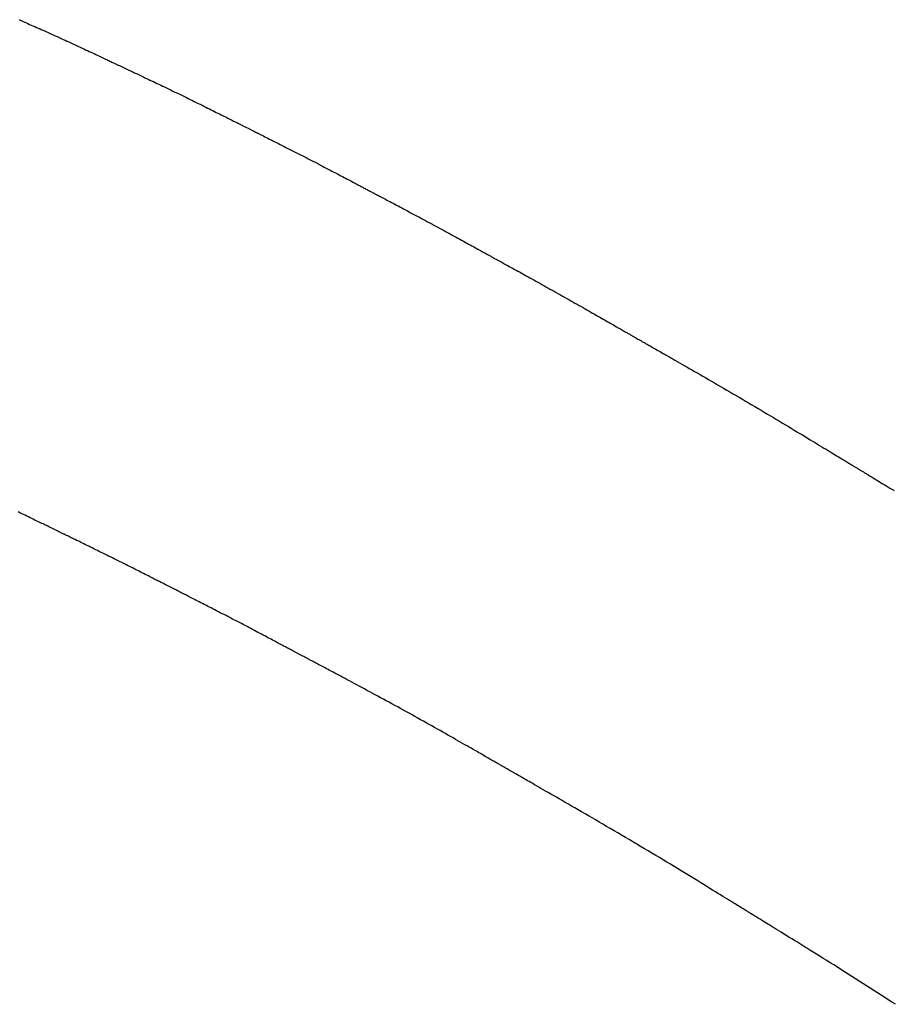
# Model space of a CAD drawing. Header units: millimetres. Extents: x -4577 to 1032787, y -66234 to 201209.
# Tile 109 of 256: x 3769.71 to 3771.11, y -8936.66 to -8935.09. Entities that reach past the tile are written whole.
import ezdxf

# ---------------------------------------------------------------- set-up
doc = ezdxf.new("R2010")
doc.units = ezdxf.units.MM
doc.linetypes.add('510_5_2OG_ELT_1004$0$11-07-22_DS_2OG$0$AUSGEZOGEN', pattern=[0])
doc.layers.add('510_5_2OG_ELT_1004$0$11-07-22_DS_2OG$0$EBENE_1', color=8, linetype='510_5_2OG_ELT_1004$0$11-07-22_DS_2OG$0$AUSGEZOGEN')

# ---------------------------------------------------------------- blocks, each defined once
blk = doc.blocks.new('510_5_2OG_ELT_1004')
at = {"layer": '510_5_2OG_ELT_1004$0$11-07-22_DS_2OG$0$EBENE_1'}
for points in [[(3769.7126, -8935.0434), (3769.7148, -8935.0443), (3769.7171, -8935.0453), (3769.7194, -8935.0463), (3769.7218, -8935.0474), (3769.7243, -8935.0485), (3769.7269, -8935.0496), (3769.7295, -8935.0508), (3769.7321, -8935.0519), (3769.7348, -8935.0532), (3769.7376, -8935.0544), (3769.7404, -8935.0556), (3769.7433, -8935.0569), (3769.7462, -8935.0582), (3769.7491, -8935.0595), (3769.7521, -8935.0608), (3769.7551, -8935.0621), (3769.7581, -8935.0635), (3769.7611, -8935.0649), (3769.7642, -8935.0662), (3769.7673, -8935.0676), (3769.7704, -8935.069), (3769.7735, -8935.0704), (3769.7766, -8935.0718), (3769.7797, -8935.0732), (3769.7828, -8935.0747), (3769.7859, -8935.0761), (3769.789, -8935.0775), (3769.7921, -8935.0789), (3769.7952, -8935.0803), (3769.7982, -8935.0817), (3769.8012, -8935.0831), (3769.8043, -8935.0845), (3769.8072, -8935.0859), (3769.8102, -8935.0872), (3769.8131, -8935.0886), (3769.816, -8935.0899), (3769.8188, -8935.0913), (3769.8216, -8935.0926), (3769.8243, -8935.0938), (3769.827, -8935.0951), (3769.8297, -8935.0963), (3769.8322, -8935.0975), (3769.8348, -8935.0987), (3769.8372, -8935.0999), (3769.8396, -8935.101), (3769.8419, -8935.1021), (3769.8441, -8935.1031), (3769.8463, -8935.1041), (3769.8484, -8935.1051), (3769.8504, -8935.1061), (3769.8523, -8935.107), (3769.8541, -8935.1078), (3769.8558, -8935.1086), (3769.8575, -8935.1094), (3769.859, -8935.1101), (3769.8604, -8935.1108), (3769.8618, -8935.1114), (3769.863, -8935.112), (3769.8642, -8935.1126), (3769.8652, -8935.1131), (3769.8662, -8935.1135), (3769.868, -8935.1144), (3769.8695, -8935.1151), (3769.8707, -8935.1156), (3769.8725, -8935.1165), (3769.8739, -8935.1171), (3769.8758, -8935.118), (3769.877, -8935.1186), (3769.878, -8935.1191), (3769.8791, -8935.1196), (3769.8805, -8935.1203), (3769.8822, -8935.1211), (3769.8831, -8935.1215), (3769.8842, -8935.122), (3769.8853, -8935.1225), (3769.8865, -8935.1231), (3769.8878, -8935.1237), (3769.8892, -8935.1244), (3769.8907, -8935.1251), (3769.8922, -8935.1258), (3769.8939, -8935.1266), (3769.8957, -8935.1275), (3769.8976, -8935.1284), (3769.8996, -8935.1293), (3769.9017, -8935.1303), (3769.9039, -8935.1313), (3769.9061, -8935.1324), (3769.9084, -8935.1335), (3769.9109, -8935.1346), (3769.9133, -8935.1358), (3769.9159, -8935.137), (3769.9185, -8935.1382), (3769.9212, -8935.1395), (3769.9239, -8935.1408), (3769.9267, -8935.1421), (3769.9296, -8935.1435), (3769.9324, -8935.1449), (3769.9354, -8935.1463), (3769.9384, -8935.1477), (3769.9414, -8935.1491), (3769.9444, -8935.1506), (3769.9475, -8935.1521), (3769.9506, -8935.1536), (3769.9538, -8935.1551), (3769.9569, -8935.1566), (3769.9601, -8935.1581), (3769.9633, -8935.1597), (3769.9665, -8935.1612), (3769.9697, -8935.1628), (3769.9729, -8935.1643), (3769.9761, -8935.1659), (3769.9793, -8935.1674), (3769.9824, -8935.169), (3769.9856, -8935.1706), (3769.9888, -8935.1721), (3769.9919, -8935.1737), (3769.995, -8935.1752), (3769.9981, -8935.1767), (3770.0012, -8935.1782), (3770.0042, -8935.1797), (3770.0072, -8935.1812), (3770.0102, -8935.1827), (3770.0131, -8935.1841), (3770.016, -8935.1855), (3770.0188, -8935.187), (3770.0216, -8935.1883), (3770.0243, -8935.1897), (3770.0269, -8935.191), (3770.0295, -8935.1923), (3770.032, -8935.1936), (3770.0345, -8935.1948), (3770.0369, -8935.196), (3770.0392, -8935.1971), (3770.0414, -8935.1982), (3770.0435, -8935.1993), (3770.0456, -8935.2003), (3770.0475, -8935.2013), (3770.0494, -8935.2023), (3770.0512, -8935.2031), (3770.0528, -8935.204), (3770.0544, -8935.2048), (3770.0559, -8935.2055), (3770.0572, -8935.2062), (3770.0585, -8935.2068), (3770.0597, -8935.2074), (3770.0608, -8935.208), (3770.0618, -8935.2085), (3770.0636, -8935.2094), (3770.0651, -8935.2101), (3770.0663, -8935.2107), (3770.0681, -8935.2116), (3770.0695, -8935.2123), (3770.0715, -8935.2133), (3770.0729, -8935.214), (3770.0739, -8935.2146), (3770.0752, -8935.2152), (3770.0776, -8935.2164), (3770.0786, -8935.2169), (3770.0796, -8935.2174), (3770.0808, -8935.218), (3770.082, -8935.2186), (3770.0833, -8935.2193), (3770.0847, -8935.22), (3770.0862, -8935.2207), (3770.0878, -8935.2215), (3770.0896, -8935.2224), (3770.0914, -8935.2233), (3770.0933, -8935.2243), (3770.0954, -8935.2253), (3770.0975, -8935.2264), (3770.0997, -8935.2275), (3770.102, -8935.2286), (3770.1044, -8935.2298), (3770.1068, -8935.2311), (3770.1093, -8935.2323), (3770.1119, -8935.2336), (3770.1146, -8935.235), (3770.1173, -8935.2364), (3770.1201, -8935.2378), (3770.123, -8935.2392), (3770.1259, -8935.2407), (3770.1289, -8935.2422), (3770.1319, -8935.2437), (3770.1349, -8935.2453), (3770.138, -8935.2468), (3770.1411, -8935.2484), (3770.1442, -8935.25), (3770.1474, -8935.2516), (3770.1506, -8935.2533), (3770.1538, -8935.2549), (3770.1571, -8935.2566), (3770.1603, -8935.2582), (3770.1636, -8935.2599), (3770.1669, -8935.2616), (3770.1701, -8935.2632), (3770.1734, -8935.2649), (3770.1767, -8935.2666), (3770.1799, -8935.2683), (3770.1832, -8935.27), (3770.1864, -8935.2717), (3770.1896, -8935.2733), (3770.1928, -8935.275), (3770.196, -8935.2766), (3770.1991, -8935.2782), (3770.2022, -8935.2799), (3770.2053, -8935.2815), (3770.2083, -8935.283), (3770.2113, -8935.2846), (3770.2142, -8935.2861), (3770.2171, -8935.2876), (3770.2199, -8935.2891), (3770.2227, -8935.2906), (3770.2254, -8935.292), (3770.228, -8935.2934), (3770.2306, -8935.2948), (3770.2331, -8935.2961), (3770.2355, -8935.2973), (3770.2379, -8935.2986), (3770.2402, -8935.2998), (3770.2423, -8935.3009), (3770.2444, -8935.302), (3770.2464, -8935.3031), (3770.2483, -8935.3041), (3770.2501, -8935.305), (3770.2518, -8935.3059), (3770.2534, -8935.3068), (3770.2549, -8935.3076), (3770.2563, -8935.3083), (3770.2576, -8935.309), (3770.2588, -8935.3096), (3770.2599, -8935.3102), (3770.2609, -8935.3108), (3770.2628, -8935.3117), (3770.2643, -8935.3125), (3770.2655, -8935.3132), (3770.2673, -8935.3141), (3770.2686, -8935.3148), (3770.2699, -8935.3155), (3770.2718, -8935.3165), (3770.2728, -8935.317), (3770.2741, -8935.3177), (3770.2756, -8935.3185), (3770.2765, -8935.319), (3770.2775, -8935.3195), (3770.2786, -8935.32), (3770.2797, -8935.3207), (3770.2809, -8935.3213), (3770.2823, -8935.322), (3770.2837, -8935.3228), (3770.2852, -8935.3236), (3770.2868, -8935.3244), (3770.2886, -8935.3253), (3770.2904, -8935.3263), (3770.2924, -8935.3273), (3770.2944, -8935.3284), (3770.2966, -8935.3296), (3770.2988, -8935.3307), (3770.3011, -8935.332), (3770.3035, -8935.3332), (3770.306, -8935.3346), (3770.3086, -8935.3359), (3770.3112, -8935.3373), (3770.3139, -8935.3388), (3770.3167, -8935.3402), (3770.3195, -8935.3417), (3770.3224, -8935.3433), (3770.3254, -8935.3448), (3770.3284, -8935.3464), (3770.3314, -8935.348), (3770.3345, -8935.3497), (3770.3376, -8935.3514), (3770.3408, -8935.353), (3770.344, -8935.3547), (3770.3472, -8935.3565), (3770.3505, -8935.3582), (3770.3537, -8935.36), (3770.357, -8935.3617), (3770.3603, -8935.3635), (3770.3636, -8935.3653), (3770.367, -8935.3671), (3770.3703, -8935.3688), (3770.3736, -8935.3706), (3770.3769, -8935.3724), (3770.3802, -8935.3742), (3770.3835, -8935.376), (3770.3868, -8935.3778), (3770.39, -8935.3795), (3770.3933, -8935.3813), (3770.3965, -8935.3831), (3770.3997, -8935.3848), (3770.4028, -8935.3865), (3770.4059, -8935.3882), (3770.409, -8935.3899), (3770.412, -8935.3915), (3770.415, -8935.3932), (3770.4179, -8935.3948), (3770.4208, -8935.3963), (3770.4236, -8935.3979), (3770.4263, -8935.3994), (3770.429, -8935.4009), (3770.4316, -8935.4023), (3770.4342, -8935.4037), (3770.4366, -8935.405), (3770.439, -8935.4063), (3770.4413, -8935.4076), (3770.4435, -8935.4088), (3770.4457, -8935.41), (3770.4477, -8935.4111), (3770.4496, -8935.4122), (3770.4514, -8935.4132), (3770.4532, -8935.4141), (3770.4548, -8935.415), (3770.4563, -8935.4159), (3770.4577, -8935.4166), (3770.459, -8935.4173), (3770.4602, -8935.418), (3770.4613, -8935.4186), (3770.4624, -8935.4192), (3770.4642, -8935.4202), (3770.4657, -8935.421), (3770.4669, -8935.4217), (3770.4687, -8935.4227), (3770.4697, -8935.4232), (3770.4716, -8935.4243), (3770.4729, -8935.425), (3770.4739, -8935.4256), (3770.4752, -8935.4263), (3770.4767, -8935.4271), (3770.4776, -8935.4276), (3770.4786, -8935.4281), (3770.4797, -8935.4287), (3770.4808, -8935.4294), (3770.482, -8935.43), (3770.4834, -8935.4308), (3770.4848, -8935.4316), (3770.4863, -8935.4324), (3770.488, -8935.4333), (3770.4897, -8935.4343), (3770.4916, -8935.4353), (3770.4935, -8935.4364), (3770.4956, -8935.4375), (3770.4978, -8935.4387), (3770.5, -8935.4399), (3770.5023, -8935.4412), (3770.5048, -8935.4426), (3770.5073, -8935.444), (3770.5099, -8935.4454), (3770.5125, -8935.4468), (3770.5152, -8935.4484), (3770.518, -8935.4499), (3770.5209, -8935.4515), (3770.5238, -8935.4531), (3770.5268, -8935.4547), (3770.5298, -8935.4564), (3770.5329, -8935.4581), (3770.536, -8935.4598), (3770.5391, -8935.4616), (3770.5423, -8935.4634), (3770.5455, -8935.4652), (3770.5488, -8935.467), (3770.5521, -8935.4688), (3770.5553, -8935.4706), (3770.5587, -8935.4725), (3770.562, -8935.4743), (3770.5653, -8935.4762), (3770.5687, -8935.4781), (3770.572, -8935.48), (3770.5754, -8935.4819), (3770.5787, -8935.4837), (3770.582, -8935.4856), (3770.5854, -8935.4875), (3770.5887, -8935.4894), (3770.592, -8935.4912), (3770.5953, -8935.4931), (3770.5985, -8935.4949), (3770.6018, -8935.4968), (3770.605, -8935.4986), (3770.6082, -8935.5004), (3770.6113, -8935.5022), (3770.6145, -8935.504), (3770.6175, -8935.5057), (3770.6206, -8935.5074), (3770.6236, -8935.5092), (3770.6266, -8935.5108), (3770.6295, -8935.5125), (3770.6323, -8935.5141), (3770.6351, -8935.5157), (3770.6379, -8935.5173), (3770.6406, -8935.5189), (3770.6432, -8935.5204), (3770.6458, -8935.5218), (3770.6483, -8935.5233), (3770.6508, -8935.5247), (3770.6531, -8935.526), (3770.6554, -8935.5273), (3770.6576, -8935.5286), (3770.6598, -8935.5298), (3770.6618, -8935.531), (3770.6638, -8935.5321), (3770.6657, -8935.5332), (3770.6675, -8935.5343), (3770.6693, -8935.5353), (3770.671, -8935.5362), (3770.6726, -8935.5372), (3770.6742, -8935.538), (3770.6757, -8935.5389), (3770.6771, -8935.5397), (3770.6785, -8935.5405), (3770.6798, -8935.5413), (3770.6811, -8935.542), (3770.6823, -8935.5427), (3770.6835, -8935.5434), (3770.6847, -8935.5441), (3770.6858, -8935.5447), (3770.6869, -8935.5453), (3770.6879, -8935.5459), (3770.6889, -8935.5465), (3770.6899, -8935.5471), (3770.6909, -8935.5476), (3770.6918, -8935.5481), (3770.6927, -8935.5487), (3770.6936, -8935.5492), (3770.6945, -8935.5497), (3770.6954, -8935.5502), (3770.6972, -8935.5512), (3770.6989, -8935.5522), (3770.6997, -8935.5527), (3770.7006, -8935.5532), (3770.7015, -8935.5537), (3770.7024, -8935.5542), (3770.7034, -8935.5547), (3770.7043, -8935.5553), (3770.7053, -8935.5559), (3770.7063, -8935.5565), (3770.7074, -8935.5571), (3770.7085, -8935.5577), (3770.7097, -8935.5584), (3770.7109, -8935.5591), (3770.7122, -8935.5598), (3770.7136, -8935.5606), (3770.715, -8935.5614), (3770.7165, -8935.5623), (3770.7181, -8935.5632), (3770.7197, -8935.5641), (3770.7215, -8935.5651), (3770.7233, -8935.5662), (3770.7253, -8935.5673), (3770.7273, -8935.5684), (3770.7295, -8935.5697), (3770.7317, -8935.571), (3770.7341, -8935.5723), (3770.7366, -8935.5738), (3770.7392, -8935.5753), (3770.742, -8935.5768), (3770.7449, -8935.5785), (3770.7479, -8935.5802), (3770.7511, -8935.582), (3770.7544, -8935.5839), (3770.7578, -8935.5859), (3770.7613, -8935.5879), (3770.765, -8935.59), (3770.7687, -8935.5922), (3770.7726, -8935.5944), (3770.7766, -8935.5967), (3770.7807, -8935.599), (3770.7848, -8935.6014), (3770.7891, -8935.6038), (3770.7934, -8935.6063), (3770.7978, -8935.6089), (3770.8023, -8935.6115), (3770.8069, -8935.6141), (3770.8115, -8935.6168), (3770.8162, -8935.6195), (3770.8209, -8935.6222), (3770.8257, -8935.625), (3770.8305, -8935.6278), (3770.8354, -8935.6306), (3770.8403, -8935.6335), (3770.8453, -8935.6364), (3770.8502, -8935.6393), (3770.8552, -8935.6422), (3770.8602, -8935.6451), (3770.8652, -8935.648), (3770.8702, -8935.651), (3770.8752, -8935.6539), (3770.8803, -8935.6569), (3770.8853, -8935.6599), (3770.8903, -8935.6628), (3770.8953, -8935.6658), (3770.9002, -8935.6687), (3770.9052, -8935.6717), (3770.9101, -8935.6746), (3770.9149, -8935.6775), (3770.9198, -8935.6804), (3770.9246, -8935.6833), (3770.9293, -8935.6861), (3770.934, -8935.6889), (3770.9387, -8935.6917), (3770.9432, -8935.6945), (3770.9477, -8935.6972), (3770.9522, -8935.6999), (3770.9566, -8935.7025), (3770.9609, -8935.7051), (3770.9651, -8935.7076), (3770.9692, -8935.7101), (3770.9732, -8935.7126), (3770.9772, -8935.7149), (3770.981, -8935.7173), (3770.9847, -8935.7195), (3770.9884, -8935.7217), (3770.9919, -8935.7239), (3770.9953, -8935.7259), (3770.9985, -8935.7279), (3771.0017, -8935.7298), (3771.0047, -8935.7316), (3771.0076, -8935.7334), (3771.0103, -8935.735), (3771.0129, -8935.7366), (3771.0154, -8935.7382), (3771.0178, -8935.7396), (3771.0201, -8935.741), (3771.0222, -8935.7423), (3771.0243, -8935.7435), (3771.0262, -8935.7447), (3771.0281, -8935.7458), (3771.0299, -8935.7469), (3771.0315, -8935.7479), (3771.0332, -8935.7489), (3771.0347, -8935.7498), (3771.0361, -8935.7507), (3771.0375, -8935.7516), (3771.0388, -8935.7524), (3771.0401, -8935.7531), (3771.0413, -8935.7539), (3771.0425, -8935.7546), (3771.0436, -8935.7552), (3771.0446, -8935.7559), (3771.0457, -8935.7565), (3771.0467, -8935.7571), (3771.0477, -8935.7577), (3771.0486, -8935.7583), (3771.0495, -8935.7589), (3771.0505, -8935.7594), (3771.0514, -8935.76), (3771.0523, -8935.7605), (3771.0532, -8935.7611), (3771.0541, -8935.7616), (3771.055, -8935.7622), (3771.056, -8935.7628), (3771.057, -8935.7634), (3771.058, -8935.764), (3771.059, -8935.7646), (3771.0601, -8935.7653), (3771.0612, -8935.7659), (3771.0624, -8935.7667), (3771.0636, -8935.7674), (3771.065, -8935.7682), (3771.0663, -8935.7691), (3771.0678, -8935.77), (3771.0694, -8935.7709), (3771.071, -8935.7719), (3771.0728, -8935.7729), (3771.0746, -8935.7741), (3771.0766, -8935.7753), (3771.0786, -8935.7765), (3771.0808, -8935.7779), (3771.0832, -8935.7793), (3771.0856, -8935.7808), (3771.0882, -8935.7823), (3771.091, -8935.784), (3771.0939, -8935.7858), (3771.0969, -8935.7876), (3771.1001, -8935.7896), (3771.1035, -8935.7916), (3771.1071, -8935.7938)], [(3771.109, -8936.6123), (3771.1034, -8936.6087), (3771.0977, -8936.605), (3771.092, -8936.6013), (3771.0863, -8936.5976), (3771.0805, -8936.5939), (3771.0747, -8936.5902), (3771.0689, -8936.5864), (3771.0631, -8936.5827), (3771.0572, -8936.579), (3771.0514, -8936.5752), (3771.0455, -8936.5715), (3771.0397, -8936.5678), (3771.0339, -8936.5641), (3771.0281, -8936.5605), (3771.0223, -8936.5568), (3771.0166, -8936.5532), (3771.0109, -8936.5496), (3771.0052, -8936.5461), (3770.9996, -8936.5426), (3770.9941, -8936.5391), (3770.9887, -8936.5357), (3770.9833, -8936.5324), (3770.978, -8936.5291), (3770.9728, -8936.5258), (3770.9677, -8936.5226), (3770.9626, -8936.5195), (3770.9577, -8936.5165), (3770.953, -8936.5135), (3770.9483, -8936.5106), (3770.9438, -8936.5078), (3770.9394, -8936.5051), (3770.9351, -8936.5025), (3770.931, -8936.4999), (3770.927, -8936.4975), (3770.9233, -8936.4951), (3770.9196, -8936.4929), (3770.9162, -8936.4908), (3770.9129, -8936.4888), (3770.9098, -8936.4869), (3770.907, -8936.4851), (3770.9043, -8936.4835), (3770.9018, -8936.4819), (3770.8994, -8936.4805), (3770.8973, -8936.4791), (3770.8953, -8936.4779), (3770.8934, -8936.4768), (3770.8917, -8936.4757), (3770.8902, -8936.4748), (3770.8887, -8936.4739), (3770.8875, -8936.4731), (3770.8863, -8936.4724), (3770.8853, -8936.4717), (3770.8835, -8936.4706), (3770.8821, -8936.4698), (3770.8795, -8936.4682), (3770.8784, -8936.4675), (3770.8771, -8936.4667), (3770.8761, -8936.4661), (3770.8738, -8936.4647), (3770.8729, -8936.4641), (3770.8718, -8936.4635), (3770.8706, -8936.4627), (3770.8693, -8936.4619), (3770.8679, -8936.461), (3770.8663, -8936.4601), (3770.8646, -8936.459), (3770.8627, -8936.4579), (3770.8607, -8936.4566), (3770.8585, -8936.4553), (3770.8561, -8936.4538), (3770.8536, -8936.4522), (3770.8508, -8936.4505), (3770.8479, -8936.4487), (3770.8448, -8936.4468), (3770.8415, -8936.4448), (3770.838, -8936.4426), (3770.8343, -8936.4403), (3770.8304, -8936.438), (3770.8264, -8936.4355), (3770.8222, -8936.4329), (3770.8179, -8936.4303), (3770.8134, -8936.4275), (3770.8088, -8936.4247), (3770.8041, -8936.4218), (3770.7992, -8936.4188), (3770.7942, -8936.4157), (3770.7891, -8936.4126), (3770.7838, -8936.4094), (3770.7785, -8936.4062), (3770.7731, -8936.4029), (3770.7676, -8936.3995), (3770.762, -8936.3961), (3770.7563, -8936.3927), (3770.7506, -8936.3892), (3770.7448, -8936.3857), (3770.739, -8936.3822), (3770.7331, -8936.3786), (3770.7271, -8936.3751), (3770.7212, -8936.3715), (3770.7151, -8936.3679), (3770.7091, -8936.3643), (3770.7031, -8936.3607), (3770.697, -8936.3571), (3770.6909, -8936.3535), (3770.6849, -8936.3499), (3770.6788, -8936.3463), (3770.6728, -8936.3427), (3770.6668, -8936.3392), (3770.6608, -8936.3357), (3770.6548, -8936.3322), (3770.6489, -8936.3287), (3770.643, -8936.3253), (3770.6372, -8936.3219), (3770.6315, -8936.3185), (3770.6258, -8936.3152), (3770.6201, -8936.3119), (3770.6146, -8936.3087), (3770.6091, -8936.3055), (3770.6037, -8936.3024), (3770.5984, -8936.2993), (3770.5932, -8936.2963), (3770.5881, -8936.2934), (3770.5831, -8936.2905), (3770.5782, -8936.2877), (3770.5735, -8936.285), (3770.5689, -8936.2823), (3770.5644, -8936.2797), (3770.5601, -8936.2772), (3770.5559, -8936.2748), (3770.5518, -8936.2725), (3770.548, -8936.2703), (3770.5443, -8936.2682), (3770.5407, -8936.2661), (3770.5374, -8936.2642), (3770.5342, -8936.2624), (3770.5311, -8936.2606), (3770.5283, -8936.259), (3770.5256, -8936.2574), (3770.523, -8936.256), (3770.5206, -8936.2546), (3770.5183, -8936.2533), (3770.5161, -8936.252), (3770.5141, -8936.2509), (3770.5122, -8936.2498), (3770.5104, -8936.2487), (3770.5087, -8936.2477), (3770.5071, -8936.2468), (3770.5056, -8936.246), (3770.5042, -8936.2452), (3770.5029, -8936.2444), (3770.5016, -8936.2437), (3770.5004, -8936.243), (3770.4993, -8936.2424), (3770.4983, -8936.2418), (3770.4973, -8936.2412), (3770.4963, -8936.2406), (3770.4954, -8936.2401), (3770.4937, -8936.2391), (3770.4921, -8936.2382), (3770.4905, -8936.2373), (3770.4889, -8936.2364), (3770.4873, -8936.2355), (3770.4856, -8936.2345), (3770.4847, -8936.234), (3770.4838, -8936.2335), (3770.4829, -8936.2329), (3770.4819, -8936.2324), (3770.4809, -8936.2318), (3770.4798, -8936.2312), (3770.4787, -8936.2305), (3770.4775, -8936.2299), (3770.4763, -8936.2292), (3770.475, -8936.2284), (3770.4737, -8936.2277), (3770.4722, -8936.2268), (3770.4707, -8936.226), (3770.4692, -8936.2251), (3770.4675, -8936.2241), (3770.4657, -8936.2231), (3770.4639, -8936.222), (3770.4619, -8936.2209), (3770.4599, -8936.2198), (3770.4577, -8936.2185), (3770.4555, -8936.2172), (3770.4531, -8936.2159), (3770.4506, -8936.2144), (3770.448, -8936.2129), (3770.4453, -8936.2114), (3770.4424, -8936.2097), (3770.4395, -8936.208), (3770.4364, -8936.2063), (3770.4332, -8936.2044), (3770.4299, -8936.2025), (3770.4265, -8936.2006), (3770.423, -8936.1986), (3770.4194, -8936.1965), (3770.4157, -8936.1944), (3770.4119, -8936.1923), (3770.4081, -8936.1901), (3770.4042, -8936.1879), (3770.4002, -8936.1856), (3770.3961, -8936.1833), (3770.392, -8936.1809), (3770.3878, -8936.1786), (3770.3836, -8936.1762), (3770.3793, -8936.1737), (3770.3749, -8936.1713), (3770.3705, -8936.1688), (3770.3661, -8936.1663), (3770.3616, -8936.1638), (3770.3572, -8936.1613), (3770.3526, -8936.1588), (3770.3481, -8936.1563), (3770.3435, -8936.1537), (3770.3389, -8936.1512), (3770.3344, -8936.1486), (3770.3298, -8936.1461), (3770.3252, -8936.1436), (3770.3206, -8936.141), (3770.316, -8936.1385), (3770.3114, -8936.136), (3770.3068, -8936.1335), (3770.3023, -8936.131), (3770.2978, -8936.1286), (3770.2933, -8936.1261), (3770.2888, -8936.1237), (3770.2844, -8936.1213), (3770.28, -8936.1189), (3770.2756, -8936.1166), (3770.2714, -8936.1143), (3770.2671, -8936.112), (3770.2629, -8936.1097), (3770.2588, -8936.1075), (3770.2548, -8936.1054), (3770.2508, -8936.1032), (3770.2469, -8936.1011), (3770.2431, -8936.0991), (3770.2393, -8936.0971), (3770.2357, -8936.0952), (3770.2321, -8936.0933), (3770.2287, -8936.0914), (3770.2253, -8936.0896), (3770.2221, -8936.0879), (3770.2189, -8936.0862), (3770.2159, -8936.0846), (3770.213, -8936.0831), (3770.2102, -8936.0816), (3770.2075, -8936.0802), (3770.205, -8936.0789), (3770.2026, -8936.0776), (3770.2003, -8936.0764), (3770.1981, -8936.0752), (3770.196, -8936.0741), (3770.1941, -8936.073), (3770.1922, -8936.072), (3770.1904, -8936.0711), (3770.1887, -8936.0702), (3770.1871, -8936.0693), (3770.1856, -8936.0685), (3770.1841, -8936.0678), (3770.1827, -8936.067), (3770.1814, -8936.0663), (3770.1802, -8936.0657), (3770.179, -8936.065), (3770.1778, -8936.0644), (3770.1768, -8936.0639), (3770.1757, -8936.0633), (3770.1747, -8936.0628), (3770.1738, -8936.0623), (3770.1729, -8936.0618), (3770.1711, -8936.0609), (3770.1694, -8936.06), (3770.1678, -8936.0591), (3770.1662, -8936.0583), (3770.1646, -8936.0574), (3770.163, -8936.0565), (3770.1604, -8936.0552), (3770.1595, -8936.0547), (3770.1586, -8936.0542), (3770.1577, -8936.0537), (3770.1567, -8936.0532), (3770.1557, -8936.0527), (3770.1547, -8936.0522), (3770.1537, -8936.0516), (3770.1526, -8936.051), (3770.1514, -8936.0504), (3770.1502, -8936.0498), (3770.149, -8936.0491), (3770.1477, -8936.0484), (3770.1464, -8936.0477), (3770.145, -8936.047), (3770.1436, -8936.0463), (3770.1421, -8936.0455), (3770.1406, -8936.0446), (3770.139, -8936.0438), (3770.1373, -8936.0429), (3770.1356, -8936.042), (3770.1337, -8936.041), (3770.1319, -8936.04), (3770.1299, -8936.039), (3770.1279, -8936.0379), (3770.1258, -8936.0368), (3770.1236, -8936.0356), (3770.1214, -8936.0344), (3770.1191, -8936.0332), (3770.1167, -8936.032), (3770.1143, -8936.0307), (3770.1118, -8936.0294), (3770.1093, -8936.0281), (3770.1068, -8936.0267), (3770.1041, -8936.0253), (3770.1015, -8936.0239), (3770.0988, -8936.0225), (3770.096, -8936.021), (3770.0932, -8936.0196), (3770.0904, -8936.0181), (3770.0876, -8936.0166), (3770.0847, -8936.015), (3770.0818, -8936.0135), (3770.0788, -8936.012), (3770.0759, -8936.0104), (3770.0729, -8936.0089), (3770.0699, -8936.0073), (3770.0669, -8936.0057), (3770.0639, -8936.0041), (3770.0608, -8936.0025), (3770.0578, -8936.0009), (3770.0547, -8935.9994), (3770.0517, -8935.9978), (3770.0486, -8935.9962), (3770.0456, -8935.9946), (3770.0425, -8935.993), (3770.0395, -8935.9914), (3770.0365, -8935.9899), (3770.0334, -8935.9883), (3770.0305, -8935.9868), (3770.0275, -8935.9853), (3770.0246, -8935.9837), (3770.0216, -8935.9822), (3770.0188, -8935.9808), (3770.0159, -8935.9793), (3770.0131, -8935.9779), (3770.0104, -8935.9765), (3770.0077, -8935.9751), (3770.005, -8935.9737), (3770.0024, -8935.9724), (3769.9998, -8935.9711), (3769.9974, -8935.9698), (3769.9949, -8935.9686), (3769.9926, -8935.9674), (3769.9903, -8935.9662), (3769.9881, -8935.9651), (3769.9859, -8935.964), (3769.9839, -8935.9629), (3769.9819, -8935.9619), (3769.98, -8935.961), (3769.9782, -8935.96), (3769.9765, -8935.9592), (3769.9749, -8935.9584), (3769.9735, -8935.9576), (3769.9721, -8935.9569), (3769.9707, -8935.9562), (3769.9695, -8935.9556), (3769.9684, -8935.955), (3769.9674, -8935.9545), (3769.9655, -8935.9536), (3769.964, -8935.9528), (3769.9627, -8935.9521), (3769.9609, -8935.9512), (3769.9595, -8935.9505), (3769.9582, -8935.9498), (3769.9563, -8935.9489), (3769.9553, -8935.9484), (3769.954, -8935.9477), (3769.9517, -8935.9465), (3769.9507, -8935.946), (3769.9497, -8935.9455), (3769.9486, -8935.9449), (3769.9474, -8935.9443), (3769.9461, -8935.9437), (3769.9447, -8935.943), (3769.9433, -8935.9422), (3769.9417, -8935.9414), (3769.94, -8935.9406), (3769.9383, -8935.9397), (3769.9364, -8935.9387), (3769.9345, -8935.9378), (3769.9324, -8935.9367), (3769.9303, -8935.9357), (3769.9282, -8935.9346), (3769.9259, -8935.9334), (3769.9236, -8935.9322), (3769.9212, -8935.931), (3769.9188, -8935.9298), (3769.9162, -8935.9285), (3769.9137, -8935.9272), (3769.911, -8935.9259), (3769.9084, -8935.9245), (3769.9057, -8935.9232), (3769.9029, -8935.9218), (3769.9001, -8935.9203), (3769.8972, -8935.9189), (3769.8944, -8935.9175), (3769.8915, -8935.916), (3769.8885, -8935.9145), (3769.8856, -8935.913), (3769.8826, -8935.9115), (3769.8796, -8935.91), (3769.8766, -8935.9085), (3769.8736, -8935.907), (3769.8705, -8935.9055), (3769.8675, -8935.904), (3769.8645, -8935.9025), (3769.8614, -8935.901), (3769.8584, -8935.8995), (3769.8554, -8935.898), (3769.8524, -8935.8965), (3769.8494, -8935.895), (3769.8464, -8935.8936), (3769.8435, -8935.8921), (3769.8406, -8935.8907), (3769.8377, -8935.8893), (3769.8348, -8935.8879), (3769.832, -8935.8865), (3769.8292, -8935.8851), (3769.8265, -8935.8838), (3769.8238, -8935.8825), (3769.8212, -8935.8812), (3769.8186, -8935.8799), (3769.816, -8935.8787), (3769.8136, -8935.8775), (3769.8112, -8935.8763), (3769.8088, -8935.8751), (3769.8066, -8935.874), (3769.8044, -8935.873), (3769.8022, -8935.8719), (3769.8002, -8935.8709), (3769.7982, -8935.87), (3769.7964, -8935.8691), (3769.7946, -8935.8682), (3769.7929, -8935.8674), (3769.7913, -8935.8666), (3769.7898, -8935.8659), (3769.7884, -8935.8652), (3769.7871, -8935.8646), (3769.7859, -8935.864), (3769.7848, -8935.8634), (3769.7838, -8935.8629), (3769.7819, -8935.862), (3769.7804, -8935.8613), (3769.7791, -8935.8607), (3769.7773, -8935.8598), (3769.7762, -8935.8592), (3769.7745, -8935.8584), (3769.7726, -8935.8575), (3769.7716, -8935.857), (3769.7703, -8935.8564), (3769.7679, -8935.8552), (3769.767, -8935.8548), (3769.766, -8935.8543), (3769.7649, -8935.8538), (3769.7637, -8935.8532), (3769.7624, -8935.8526), (3769.7611, -8935.8519), (3769.7596, -8935.8512), (3769.7581, -8935.8504), (3769.7564, -8935.8496), (3769.7547, -8935.8488), (3769.7528, -8935.8479), (3769.7509, -8935.8469), (3769.7489, -8935.846), (3769.7468, -8935.845), (3769.7447, -8935.8439), (3769.7424, -8935.8428), (3769.7402, -8935.8417), (3769.7378, -8935.8406), (3769.7354, -8935.8394), (3769.7329, -8935.8382), (3769.7303, -8935.837), (3769.7277, -8935.8357), (3769.7251, -8935.8344), (3769.7224, -8935.8331), (3769.7197, -8935.8318), (3769.7169, -8935.8305), (3769.7141, -8935.8291), (3769.7112, -8935.8278)]]:
    blk.add_lwpolyline(points, dxfattribs=at)

msp = doc.modelspace()

# ---------------------------------------------------------------- block references
msp.add_blockref('510_5_2OG_ELT_1004', (0, -0.0503))

doc.saveas('drawing.dxf')
